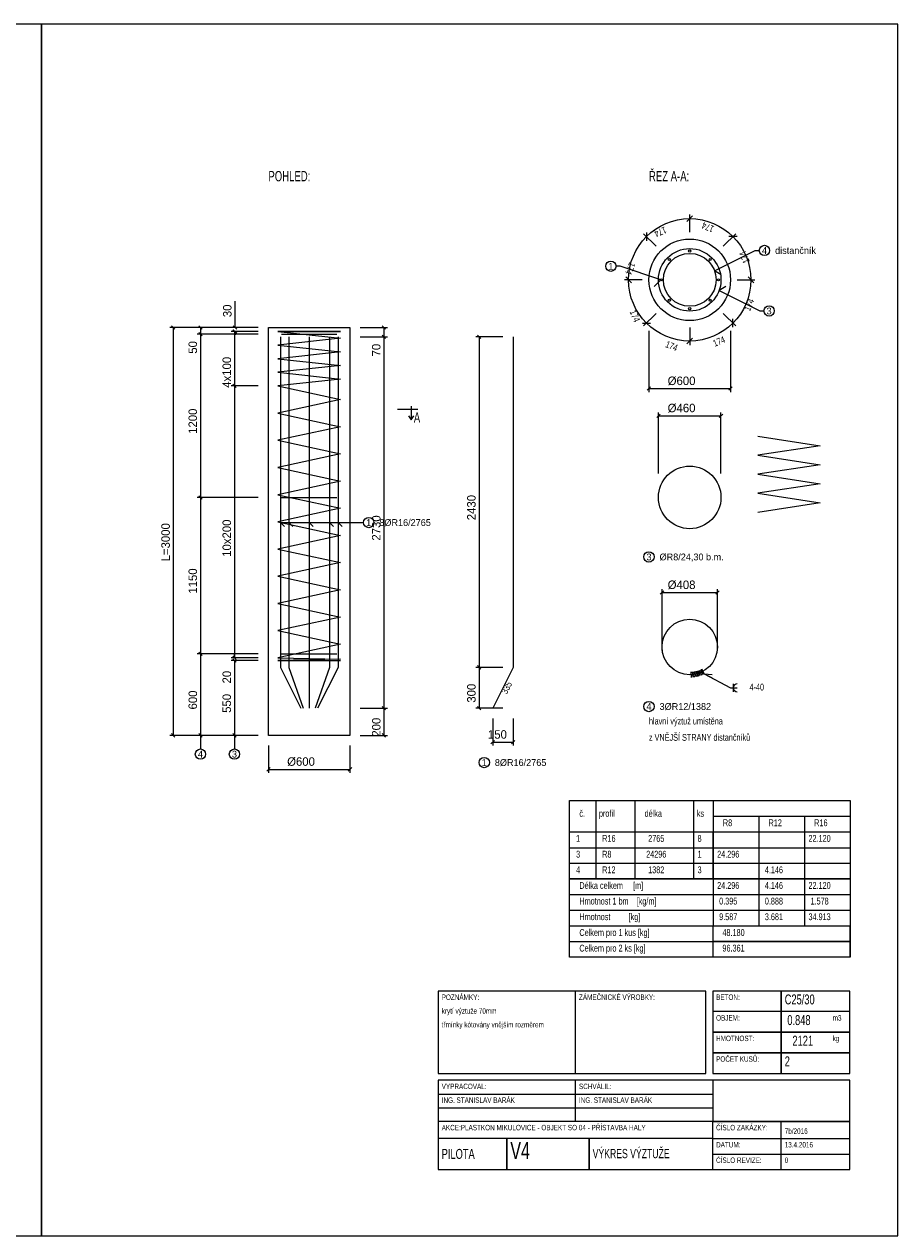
# Model space of a CAD drawing. Extents: x -366 to 24834, y -8364 to 546.
# Tile 4 of 4: x 18406 to 24834, y -8364 to 546. Entities that reach past the tile are written whole.
import ezdxf
from ezdxf.enums import TextEntityAlignment as Align

# ---------------------------------------------------------------- set-up
doc = ezdxf.new("R2010")
doc.units = 0
doc.header["$MEASUREMENT"] = 0
for name, color, linetype in [('ARMATURA', 7, 'Continuous'), ('KOTY', 7, 'Continuous'), ('POPIS', 7, 'Continuous'), ('RAZITKO', 7, 'Continuous'), ('TRMINKY', 7, 'Continuous'), ('TVAR', 7, 'Continuous')]:
    doc.layers.add(name, color=color, linetype=linetype)
doc.dimstyles.get("Standard").update_dxf_attribs({"dimscale": 25, "dimtxt": 2.5, "dimasz": 1, "dimexe": 1, "dimexo": 3, "dimgap": 1, "dimtad": 1, "dimdec": 0, "dimzin": 0, "dimdsep": 46, "dimtxsty": 'Standard', "dimblk": 'OBLIQUE', "dimcen": 1, "dimclrd": 256, "dimclre": 256, "dimclrt": 256, "dimadec": 0, "dimazin": 0, "dimtfac": 1, "dimtdec": 0, "dimtofl": 0, "dimtmove": 0, "dimatfit": 3, "dimldrblk": 'OBLIQUE', "dimfxl": 0, "dimtolj": 1, "dimtzin": 0, "dimlwd": -1, "dimlwe": -1, "dimarcsym": 0})

# ---------------------------------------------------------------- blocks, each defined once
blk = doc.blocks.new('_Oblique')
at = {"color": 0, "linetype": 'ByBlock', "lineweight": -2}
blk.add_line((-0.5, -0.5), (0.5, 0.5), dxfattribs=at)
blk = doc.blocks.new('*D138')
at = {"layer": 'Defpoints', "color": 0, "linetype": 'Continuous'}
for p in [(23507, -3634), (23099, -4134), (23507, -4134)]:
    blk.add_point(p, dxfattribs=at)
at = {"layer": 'KOTY', "linetype": 'Continuous'}
for p, q in [((23099, -4059), (23099, -3609)), ((23099, -3634), (23507, -3634)), ((23507, -4059), (23507, -3609))]:
    blk.add_line(p, q, dxfattribs=at)
at = {"layer": 'KOTY', "linetype": 'Continuous', "xscale": 25, "yscale": 25, "zscale": 25, "rotation": 180}
blk.add_blockref('_Oblique', (23099, -3634), dxfattribs=at)
at = {"layer": 'KOTY', "linetype": 'Continuous', "xscale": 25, "yscale": 25, "zscale": 25}
blk.add_blockref('_Oblique', (23507, -3634), dxfattribs=at)
at = {"layer": 'KOTY', "linetype": 'Continuous', "insert": (23243, -3577.75), "char_height": 62.5, "attachment_point": 5}
blk.add_mtext('\\A1;{%%C408}', dxfattribs=at)
blk = doc.blocks.new('*D139')
at = {"layer": 'Defpoints', "color": 0, "linetype": 'Continuous'}
for p in [(20203, -1684), (19703, -1734), (20203, -1734)]:
    blk.add_point(p, dxfattribs=at)
at = {"layer": 'KOTY', "linetype": 'Continuous'}
for p, q in [((20128, -1684), (19678, -1684)), ((19703, -1684), (19703, -1734)), ((20128, -1734), (19678, -1734)), ((19703, -1734), (19703, -1902.75))]:
    blk.add_line(p, q, dxfattribs=at)
at = {"layer": 'KOTY', "linetype": 'Continuous', "xscale": 25, "yscale": 25, "zscale": 25}
for p, rotation in [((19703, -1684), 90), ((19703, -1734), 270)]:
    blk.add_blockref('_Oblique', p, dxfattribs=dict(at, rotation=rotation))
at = {"layer": 'KOTY', "linetype": 'Continuous', "insert": (19646.75, -1830.875), "char_height": 62.5, "attachment_point": 5, "rotation": 90}
blk.add_mtext('\\A1;{50}', dxfattribs=at)
blk = doc.blocks.new('*D140')
at = {"layer": 'Defpoints', "color": 0, "linetype": 'Continuous'}
for p in [(20203, -1734), (19703, -2934), (20203, -2934)]:
    blk.add_point(p, dxfattribs=at)
at = {"layer": 'KOTY', "linetype": 'Continuous'}
for p, q in [((20128, -1734), (19678, -1734)), ((19703, -1734), (19703, -2934)), ((20128, -2934), (19678, -2934))]:
    blk.add_line(p, q, dxfattribs=at)
at = {"layer": 'KOTY', "linetype": 'Continuous', "xscale": 25, "yscale": 25, "zscale": 25}
for p, rotation in [((19703, -1734), 90), ((19703, -2934), 270)]:
    blk.add_blockref('_Oblique', p, dxfattribs=dict(at, rotation=rotation))
at = {"layer": 'KOTY', "linetype": 'Continuous', "insert": (19646.75, -2374), "char_height": 62.5, "attachment_point": 5, "rotation": 90}
blk.add_mtext('\\A1;{1200}', dxfattribs=at)
blk = doc.blocks.new('*D141')
at = {"layer": 'Defpoints', "color": 0, "linetype": 'Continuous'}
for p in [(20203, -2934), (19703, -4084), (20203, -4084)]:
    blk.add_point(p, dxfattribs=at)
at = {"layer": 'KOTY', "linetype": 'Continuous'}
for p, q in [((20128, -2934), (19678, -2934)), ((19703, -2934), (19703, -4084)), ((20128, -4084), (19678, -4084))]:
    blk.add_line(p, q, dxfattribs=at)
at = {"layer": 'KOTY', "linetype": 'Continuous', "xscale": 25, "yscale": 25, "zscale": 25}
for p, rotation in [((19703, -2934), 90), ((19703, -4084), 270)]:
    blk.add_blockref('_Oblique', p, dxfattribs=dict(at, rotation=rotation))
at = {"layer": 'KOTY', "linetype": 'Continuous', "insert": (19646.75, -3549), "char_height": 62.5, "attachment_point": 5, "rotation": 90}
blk.add_mtext('\\A1;{1150}', dxfattribs=at)
blk = doc.blocks.new('*D142')
at = {"layer": 'Defpoints', "color": 0, "linetype": 'Continuous'}
for p in [(20203, -4084), (19703, -4684), (20203, -4684)]:
    blk.add_point(p, dxfattribs=at)
at = {"layer": 'KOTY', "linetype": 'Continuous'}
for p, q in [((20128, -4084), (19678, -4084)), ((19703, -4084), (19703, -4684)), ((20128, -4684), (19678, -4684))]:
    blk.add_line(p, q, dxfattribs=at)
at = {"layer": 'KOTY', "linetype": 'Continuous', "xscale": 25, "yscale": 25, "zscale": 25}
for p, rotation in [((19703, -4084), 90), ((19703, -4684), 270)]:
    blk.add_blockref('_Oblique', p, dxfattribs=dict(at, rotation=rotation))
at = {"layer": 'KOTY', "linetype": 'Continuous', "insert": (19646.75, -4424), "char_height": 62.5, "attachment_point": 5, "rotation": 90}
blk.add_mtext('\\A1;{600}', dxfattribs=at)
blk = doc.blocks.new('*D143')
at = {"layer": 'Defpoints', "color": 0, "linetype": 'Continuous'}
for p in [(23533, -2334), (23073, -2834), (23533, -2834)]:
    blk.add_point(p, dxfattribs=at)
at = {"layer": 'KOTY', "linetype": 'Continuous'}
for p, q in [((23073, -2759), (23073, -2309)), ((23533, -2759), (23533, -2309)), ((23073, -2334), (23533, -2334))]:
    blk.add_line(p, q, dxfattribs=at)
at = {"layer": 'KOTY', "linetype": 'Continuous', "xscale": 25, "yscale": 25, "zscale": 25, "rotation": 180}
blk.add_blockref('_Oblique', (23073, -2334), dxfattribs=at)
at = {"layer": 'KOTY', "linetype": 'Continuous', "xscale": 25, "yscale": 25, "zscale": 25}
blk.add_blockref('_Oblique', (23533, -2334), dxfattribs=at)
at = {"layer": 'KOTY', "linetype": 'Continuous', "insert": (23243, -2277.75), "char_height": 62.5, "attachment_point": 5}
blk.add_mtext('\\A1;{%%C460}', dxfattribs=at)
blk = doc.blocks.new('*D144')
at = {"layer": 'Defpoints', "color": 0, "linetype": 'Continuous'}
for p in [(23003, -1634), (23603, -1634), (23603, -2134)]:
    blk.add_point(p, dxfattribs=at)
at = {"layer": 'KOTY', "linetype": 'Continuous'}
for p, q in [((23003, -1709), (23003, -2159)), ((23603, -1709), (23603, -2159)), ((23003, -2134), (23603, -2134))]:
    blk.add_line(p, q, dxfattribs=at)
at = {"layer": 'KOTY', "linetype": 'Continuous', "xscale": 25, "yscale": 25, "zscale": 25, "rotation": 180}
blk.add_blockref('_Oblique', (23003, -2134), dxfattribs=at)
at = {"layer": 'KOTY', "linetype": 'Continuous', "xscale": 25, "yscale": 25, "zscale": 25}
blk.add_blockref('_Oblique', (23603, -2134), dxfattribs=at)
at = {"layer": 'KOTY', "linetype": 'Continuous', "insert": (23243, -2077.75), "char_height": 62.5, "attachment_point": 5}
blk.add_mtext('\\A1;{%%C600}', dxfattribs=at)
blk = doc.blocks.new('*D145')
at = {"layer": 'Defpoints', "color": 0, "linetype": 'Continuous'}
for p in [(21853, -4484), (22003, -4484), (22003, -4734)]:
    blk.add_point(p, dxfattribs=at)
at = {"layer": 'KOTY', "linetype": 'Continuous'}
for p, q in [((21853, -4559), (21853, -4759)), ((22003, -4559), (22003, -4759)), ((21853, -4734), (22003, -4734))]:
    blk.add_line(p, q, dxfattribs=at)
at = {"layer": 'KOTY', "linetype": 'Continuous', "xscale": 25, "yscale": 25, "zscale": 25, "rotation": 180}
blk.add_blockref('_Oblique', (21853, -4734), dxfattribs=at)
at = {"layer": 'KOTY', "linetype": 'Continuous', "xscale": 25, "yscale": 25, "zscale": 25}
blk.add_blockref('_Oblique', (22003, -4734), dxfattribs=at)
at = {"layer": 'KOTY', "linetype": 'Continuous', "insert": (21888, -4677.75), "char_height": 62.5, "attachment_point": 5}
blk.add_mtext('\\A1;{150}', dxfattribs=at)
blk = doc.blocks.new('*D146')
at = {"layer": 'Defpoints', "color": 0, "linetype": 'Continuous'}
for p in [(22003, -1754), (21753, -4184), (22003, -4184)]:
    blk.add_point(p, dxfattribs=at)
at = {"layer": 'KOTY', "linetype": 'Continuous'}
for p, q in [((21928, -1754), (21728, -1754)), ((21753, -1754), (21753, -4184)), ((21928, -4184), (21728, -4184))]:
    blk.add_line(p, q, dxfattribs=at)
at = {"layer": 'KOTY', "linetype": 'Continuous', "xscale": 25, "yscale": 25, "zscale": 25}
for p, rotation in [((21753, -1754), 90), ((21753, -4184), 270)]:
    blk.add_blockref('_Oblique', p, dxfattribs=dict(at, rotation=rotation))
at = {"layer": 'KOTY', "linetype": 'Continuous', "insert": (21696.75, -3009), "char_height": 62.5, "attachment_point": 5, "rotation": 90}
blk.add_mtext('\\A1;{2430}', dxfattribs=at)
blk = doc.blocks.new('*D147')
at = {"layer": 'Defpoints', "color": 0, "linetype": 'Continuous'}
for p in [(22003, -4184), (21753, -4484), (22003, -4484)]:
    blk.add_point(p, dxfattribs=at)
at = {"layer": 'KOTY', "linetype": 'Continuous'}
for p, q in [((21928, -4184), (21728, -4184)), ((21753, -4184), (21753, -4484)), ((21928, -4484), (21728, -4484))]:
    blk.add_line(p, q, dxfattribs=at)
at = {"layer": 'KOTY', "linetype": 'Continuous', "xscale": 25, "yscale": 25, "zscale": 25}
for p, rotation in [((21753, -4184), 90), ((21753, -4484), 270)]:
    blk.add_blockref('_Oblique', p, dxfattribs=dict(at, rotation=rotation))
at = {"layer": 'KOTY', "linetype": 'Continuous', "insert": (21696.75, -4374), "char_height": 62.5, "attachment_point": 5, "rotation": 90}
blk.add_mtext('\\A1;{300}', dxfattribs=at)
blk = doc.blocks.new('*D148')
at = {"layer": 'Defpoints', "color": 0, "linetype": 'Continuous'}
for p in [(20203, -1684), (19957.1, -1714), (20203, -1714)]:
    blk.add_point(p, dxfattribs=at)
at = {"layer": 'KOTY', "linetype": 'Continuous'}
for p, q in [((19957.1, -1684), (19957.1, -1490.2)), ((20128, -1684), (19932.1, -1684)), ((20128, -1714), (19932.1, -1714)), ((19957.1, -1714), (19957.1, -1739))]:
    blk.add_line(p, q, dxfattribs=at)
at = {"layer": 'KOTY', "linetype": 'Continuous', "xscale": 25, "yscale": 25, "zscale": 25}
for p, rotation in [((19957.1, -1684), 270), ((19957.1, -1714), 90)]:
    blk.add_blockref('_Oblique', p, dxfattribs=dict(at, rotation=rotation))
at = {"layer": 'KOTY', "linetype": 'Continuous', "insert": (19900.8, -1562.1), "char_height": 62.5, "attachment_point": 5, "rotation": 90}
blk.add_mtext('\\A1;{30}', dxfattribs=at)
blk = doc.blocks.new('*D149')
at = {"layer": 'Defpoints', "color": 0, "linetype": 'Continuous'}
for p in [(20203, -1714), (19953, -2114), (20203, -2114)]:
    blk.add_point(p, dxfattribs=at)
at = {"layer": 'KOTY', "linetype": 'Continuous'}
for p, q in [((20128, -1714), (19928, -1714)), ((19953, -1714), (19953, -2114)), ((20128, -2114), (19928, -2114))]:
    blk.add_line(p, q, dxfattribs=at)
at = {"layer": 'KOTY', "linetype": 'Continuous', "xscale": 25, "yscale": 25, "zscale": 25}
for p, rotation in [((19953, -1714), 90), ((19953, -2114), 270)]:
    blk.add_blockref('_Oblique', p, dxfattribs=dict(at, rotation=rotation))
at = {"layer": 'KOTY', "linetype": 'Continuous', "insert": (19896.75, -2014), "char_height": 62.5, "attachment_point": 5, "rotation": 90}
blk.add_mtext('\\A1;{4x100}', dxfattribs=at)
blk = doc.blocks.new('*D150')
at = {"layer": 'Defpoints', "color": 0, "linetype": 'Continuous'}
for p in [(20203, -2114), (19953, -4114), (20203, -4114)]:
    blk.add_point(p, dxfattribs=at)
at = {"layer": 'KOTY', "linetype": 'Continuous'}
for p, q in [((20128, -2114), (19928, -2114)), ((19953, -2114), (19953, -4114)), ((20128, -4114), (19928, -4114))]:
    blk.add_line(p, q, dxfattribs=at)
at = {"layer": 'KOTY', "linetype": 'Continuous', "xscale": 25, "yscale": 25, "zscale": 25}
for p, rotation in [((19953, -2114), 90), ((19953, -4114), 270)]:
    blk.add_blockref('_Oblique', p, dxfattribs=dict(at, rotation=rotation))
at = {"layer": 'KOTY', "linetype": 'Continuous', "insert": (19896.75, -3234), "char_height": 62.5, "attachment_point": 5, "rotation": 90}
blk.add_mtext('\\A1;{10x200}', dxfattribs=at)
blk = doc.blocks.new('*D151')
at = {"layer": 'Defpoints', "color": 0, "linetype": 'Continuous'}
for p in [(19953, -4134), (20203, -4114), (20203, -4134)]:
    blk.add_point(p, dxfattribs=at)
at = {"layer": 'KOTY', "linetype": 'Continuous'}
for p, q in [((19953, -4114), (19953, -4089)), ((20128, -4114), (19928, -4114)), ((20128, -4134), (19928, -4134)), ((19953, -4134), (19953, -4327.75))]:
    blk.add_line(p, q, dxfattribs=at)
at = {"layer": 'KOTY', "linetype": 'Continuous', "xscale": 25, "yscale": 25, "zscale": 25}
for p, rotation in [((19953, -4114), 270), ((19953, -4134), 90)]:
    blk.add_blockref('_Oblique', p, dxfattribs=dict(at, rotation=rotation))
at = {"layer": 'KOTY', "linetype": 'Continuous', "insert": (19896.75, -4255.875), "char_height": 62.5, "attachment_point": 5, "rotation": 90}
blk.add_mtext('\\A1;{20}', dxfattribs=at)
blk = doc.blocks.new('*D152')
at = {"layer": 'Defpoints', "color": 0, "linetype": 'Continuous'}
for p in [(20203, -4134), (19953, -4684), (20203, -4684)]:
    blk.add_point(p, dxfattribs=at)
at = {"layer": 'KOTY', "linetype": 'Continuous'}
for p, q in [((20128, -4134), (19928, -4134)), ((19953, -4134), (19953, -4684)), ((20128, -4684), (19928, -4684))]:
    blk.add_line(p, q, dxfattribs=at)
at = {"layer": 'KOTY', "linetype": 'Continuous', "xscale": 25, "yscale": 25, "zscale": 25}
for p, rotation in [((19953, -4134), 90), ((19953, -4684), 270)]:
    blk.add_blockref('_Oblique', p, dxfattribs=dict(at, rotation=rotation))
at = {"layer": 'KOTY', "linetype": 'Continuous', "insert": (19896.75, -4449), "char_height": 62.5, "attachment_point": 5, "rotation": 90}
blk.add_mtext('\\A1;{550}', dxfattribs=at)
blk = doc.blocks.new('*D153')
at = {"layer": 'Defpoints', "color": 0, "linetype": 'Continuous'}
for p in [(20203, -1684), (19503, -4684), (20203, -4684)]:
    blk.add_point(p, dxfattribs=at)
at = {"layer": 'KOTY', "linetype": 'Continuous'}
for p, q in [((20128, -1684), (19478, -1684)), ((19503, -1684), (19503, -4684)), ((20128, -4684), (19478, -4684))]:
    blk.add_line(p, q, dxfattribs=at)
at = {"layer": 'KOTY', "linetype": 'Continuous', "xscale": 25, "yscale": 25, "zscale": 25}
for p, rotation in [((19503, -1684), 90), ((19503, -4684), 270)]:
    blk.add_blockref('_Oblique', p, dxfattribs=dict(at, rotation=rotation))
at = {"layer": 'KOTY', "linetype": 'Continuous', "insert": (19446.75, -3264), "char_height": 62.5, "attachment_point": 5, "rotation": 90}
blk.add_mtext('\\A1;{L=3000}', dxfattribs=at)
blk = doc.blocks.new('*D154')
at = {"layer": 'Defpoints', "color": 0, "linetype": 'Continuous'}
for p in [(20203, -4684), (20803, -4684), (20803, -4934)]:
    blk.add_point(p, dxfattribs=at)
at = {"layer": 'KOTY', "linetype": 'Continuous'}
for p, q in [((20203, -4759), (20203, -4959)), ((20803, -4759), (20803, -4959)), ((20203, -4934), (20803, -4934))]:
    blk.add_line(p, q, dxfattribs=at)
at = {"layer": 'KOTY', "linetype": 'Continuous', "xscale": 25, "yscale": 25, "zscale": 25, "rotation": 180}
blk.add_blockref('_Oblique', (20203, -4934), dxfattribs=at)
at = {"layer": 'KOTY', "linetype": 'Continuous', "xscale": 25, "yscale": 25, "zscale": 25}
blk.add_blockref('_Oblique', (20803, -4934), dxfattribs=at)
at = {"layer": 'KOTY', "linetype": 'Continuous', "insert": (20443, -4877.75), "char_height": 62.5, "attachment_point": 5}
blk.add_mtext('\\A1;{%%c600}', dxfattribs=at)
blk = doc.blocks.new('*D155')
at = {"layer": 'Defpoints', "color": 0, "linetype": 'Continuous'}
for p in [(20803, -1684), (20803, -1754), (21053, -1754)]:
    blk.add_point(p, dxfattribs=at)
at = {"layer": 'KOTY', "linetype": 'Continuous'}
for p, q in [((20878, -1684), (21078, -1684)), ((21053, -1684), (21053, -1754)), ((20878, -1754), (21078, -1754)), ((21053, -1754), (21053, -1922.75))]:
    blk.add_line(p, q, dxfattribs=at)
at = {"layer": 'KOTY', "linetype": 'Continuous', "xscale": 25, "yscale": 25, "zscale": 25}
for p, rotation in [((21053, -1684), 90), ((21053, -1754), 270)]:
    blk.add_blockref('_Oblique', p, dxfattribs=dict(at, rotation=rotation))
at = {"layer": 'KOTY', "linetype": 'Continuous', "insert": (20996.75, -1850.875), "char_height": 62.5, "attachment_point": 5, "rotation": 90}
blk.add_mtext('\\A1;{70}', dxfattribs=at)
blk = doc.blocks.new('*D156')
at = {"layer": 'Defpoints', "color": 0, "linetype": 'Continuous'}
for p in [(20803, -1754), (20803, -4484), (21053, -4484)]:
    blk.add_point(p, dxfattribs=at)
at = {"layer": 'KOTY', "linetype": 'Continuous'}
for p, q in [((20878, -1754), (21078, -1754)), ((21053, -1754), (21053, -4484)), ((20878, -4484), (21078, -4484))]:
    blk.add_line(p, q, dxfattribs=at)
at = {"layer": 'KOTY', "linetype": 'Continuous', "xscale": 25, "yscale": 25, "zscale": 25}
for p, rotation in [((21053, -1754), 90), ((21053, -4484), 270)]:
    blk.add_blockref('_Oblique', p, dxfattribs=dict(at, rotation=rotation))
at = {"layer": 'KOTY', "linetype": 'Continuous', "insert": (20996.75, -3159), "char_height": 62.5, "attachment_point": 5, "rotation": 90}
blk.add_mtext('\\A1;{2730}', dxfattribs=at)
blk = doc.blocks.new('*D157')
at = {"layer": 'Defpoints', "color": 0, "linetype": 'Continuous'}
for p in [(20803, -4484), (20803, -4684), (21053, -4684)]:
    blk.add_point(p, dxfattribs=at)
at = {"layer": 'KOTY', "linetype": 'Continuous'}
for p, q in [((20878, -4484), (21078, -4484)), ((21053, -4484), (21053, -4684)), ((20878, -4684), (21078, -4684))]:
    blk.add_line(p, q, dxfattribs=at)
at = {"layer": 'KOTY', "linetype": 'Continuous', "xscale": 25, "yscale": 25, "zscale": 25}
for p, rotation in [((21053, -4484), 90), ((21053, -4684), 270)]:
    blk.add_blockref('_Oblique', p, dxfattribs=dict(at, rotation=rotation))
at = {"layer": 'KOTY', "linetype": 'Continuous', "insert": (20996.75, -4624), "char_height": 62.5, "attachment_point": 5, "rotation": 90}
blk.add_mtext('\\A1;{200}', dxfattribs=at)

msp = doc.modelspace()

# ---------------------------------------------------------------- linework, layer by layer
for points in [[(12233.8, -8364.2), (18533.8, -8364.2), (18533.8, 545.8), (12233.8, 545.8), (12233.8, -8364.2)], [(18533.8, -8364.2), (24833.8, -8364.2), (24833.8, 545.8), (18533.8, 545.8), (18533.8, -8364.2)]]:
    msp.add_lwpolyline(points)
at = {"layer": 'ARMATURA', "color": 4, "linetype": 'Continuous'}
for p, q in [((22791, -1234), (22761, -1234)), ((23091, -1334), (22791, -1234)), ((23041, -1384), (23091, -1334))]:
    msp.add_line(p, q, dxfattribs=at)
at = {"layer": 'ARMATURA', "color": 1, "linetype": 'Continuous'}
for p, q in [((20291, -1754), (20291, -4184)), ((20291, -1754), (20291, -1754)), ((20353, -1754), (20353, -4184)), ((20353, -1754), (20353, -1754)), ((20353, -1754), (20353, -4184)), ((20353, -1754), (20353, -1754)), ((20503, -1754), (20503, -4184)), ((20503, -1754), (20503, -1754)), ((20503, -1754), (20503, -4184)), ((20503, -1754), (20503, -1754)), ((20653, -1754), (20653, -4184)), ((20653, -1754), (20653, -1754)), ((20653, -1754), (20653, -4184)), ((20653, -1754), (20653, -1754)), ((20715, -1754), (20715, -4184)), ((20715, -1754), (20715, -1754)), ((22003, -1754), (22003, -4184)), ((22003, -1754), (22003, -1754)), ((20291, -4184), (20441, -4484)), ((20353, -4184), (20459, -4484)), ((20353, -4184), (20459, -4484)), ((20503, -4184), (20503, -4484)), ((20503, -4184), (20503, -4484)), ((20653, -4184), (20547, -4484)), ((20653, -4184), (20547, -4484)), ((20715, -4184), (20565, -4484)), ((22003, -4184), (21853, -4484))]:
    msp.add_line(p, q, dxfattribs=at)
for centre, radius in [((23303, -1334), 230), ((23303, -1122), 8), ((23153, -1184), 8), ((23453, -1184), 8), ((23091, -1334), 8), ((23515, -1334), 8), ((23153, -1484), 8), ((23453, -1484), 8), ((23303, -1546), 8)]:
    msp.add_circle(centre, radius, dxfattribs=at)
at = {"layer": 'ARMATURA', "color": 4, "linetype": 'Continuous'}
msp.add_circle((22723, -1234), 38, dxfattribs=at)
at = {"layer": 'KOTY', "color": 4, "linetype": 'Continuous'}
for p, q in [((23324, -863), (23282, -905)), ((23303, -984), (23303, -854)), ((23056, -1087), (22964, -995)), ((22985, -986), (22985, -1046)), ((23550, -1087), (23642, -995)), ((23651, -1016), (23591, -1016)), ((22953, -1334), (22823, -1334)), ((22832, -1313), (22874, -1355)), ((23653, -1334), (23783, -1334)), ((23774, -1355), (23732, -1313)), ((23056, -1581), (22964, -1673)), ((23550, -1581), (23642, -1673)), ((22955, -1652), (23015, -1652)), ((23303, -1684), (23303, -1814)), ((23621, -1682), (23621, -1622)), ((23282, -1805), (23324, -1763)), ((19703, -4684), (19703, -4784)), ((19953, -4684), (19953, -4784))]:
    msp.add_line(p, q, dxfattribs=at)
for centre, radius in [((23303, -1334), 450), ((19703, -4822), 38), ((19953, -4822), 38), ((21791, -4884), 38)]:
    msp.add_circle(centre, radius, dxfattribs=at)
at = {"layer": 'POPIS', "color": 4, "linetype": 'Continuous'}
for p, q in [((23485, -1268), (23785, -1118)), ((23785, -1118), (23815, -1118)), ((23535, -1298), (23485, -1268)), ((23569, -1383), (23519, -1413)), ((23519, -1413), (23819, -1563)), ((23819, -1563), (23849, -1563)), ((20291, -3119), (20903, -3119)), ((20291, -3119), (20321, -3149)), ((20353, -3119), (20903, -3119)), ((20353, -3119), (20383, -3149)), ((20353, -3119), (20903, -3119)), ((20353, -3119), (20383, -3149)), ((20503, -3119), (20903, -3119)), ((20503, -3119), (20533, -3149)), ((20503, -3119), (20903, -3119)), ((20503, -3119), (20533, -3149)), ((20653, -3119), (20903, -3119)), ((20653, -3119), (20683, -3149)), ((20653, -3119), (20903, -3119)), ((20653, -3119), (20683, -3149)), ((20715, -3119), (20903, -3119)), ((20715, -3119), (20745, -3149)), ((23312, -4218), (23314, -4258)), ((23321, -4217), (23325, -4257)), ((23330, -4216), (23336, -4256)), ((23339, -4214), (23347, -4254)), ((23348, -4213), (23357, -4251)), ((23356, -4210), (23368, -4248)), ((23365, -4207), (23378, -4245)), ((23373, -4204), (23389, -4241)), ((23382, -4200), (23399, -4237)), ((23390, -4196), (23408, -4232)), ((23408, -4232), (23603, -4334)), ((23408, -4232), (23468, -4262)), ((23408, -4232), (23468, -4237)), ((23603, -4334), (23653, -4334)), ((23623, -4304), (23623, -4364))]:
    msp.add_line(p, q, dxfattribs=at)
at = {"layer": 'POPIS', "color": 1, "linetype": 'Continuous'}
for p, q in [((21153, -2284), (21303, -2284)), ((21253, -2264), (21253, -2364)), ((21233, -2334), (21253, -2364)), ((21253, -2364), (21273, -2334))]:
    msp.add_line(p, q, dxfattribs=at)
at = {"layer": 'POPIS', "color": 4, "linetype": 'Continuous'}
for centre in [(23853, -1118), (23887, -1563), (20941, -3119), (23003, -3372), (23003, -4472)]:
    msp.add_circle(centre, 38, dxfattribs=at)
msp.add_arc((23653, -4334), 30, 90, 270, dxfattribs=at)
at = {"layer": 'RAZITKO', "color": 4, "linetype": 'Continuous'}
for p, q in [((22611, -5164), (22611, -5740)), ((22899, -5164), (22899, -5740)), ((23331, -5164), (23331, -5740)), ((23475, -5279), (23475, -6086)), ((23811, -5279), (23811, -6086)), ((24147, -5279), (24147, -6086)), ((24483, -5279), (24483, -6086)), ((22419, -5394), (24483, -5394)), ((22419, -5510), (24483, -5510)), ((22419, -5625), (24483, -5625)), ((22419, -5740), (24483, -5740)), ((22419, -5855), (24483, -5855)), ((22419, -5970), (24483, -5970)), ((22419, -6086), (24483, -6086)), ((22419, -6201), (24483, -6201))]:
    msp.add_line(p, q, dxfattribs=at)
at = {"layer": 'RAZITKO', "color": 2, "linetype": 'Continuous'}
for p, q in [((23475, -5164), (23475, -5394)), ((23475, -5279), (24483, -5279)), ((24147, -5279), (24147, -5394)), ((22462.9, -7523.6), (22462.9, -7220.6)), ((21452.9, -7321.6), (23471.9, -7321.6)), ((21452.9, -7422.6), (23471.9, -7422.6)), ((23976.9, -7876.6), (23976.9, -7523.6)), ((23471.9, -7649.6), (24481.9, -7649.6)), ((23471.9, -7763.6), (24481.9, -7763.6))]:
    msp.add_line(p, q, dxfattribs=at)
for points in [[(22419, -5164), (24483, -5164), (24483, -6316), (22419, -6316), (22419, -5164)], [(23475, -5394), (24483, -5394), (24483, -5740), (23475, -5740), (23475, -5394)]]:
    msp.add_lwpolyline(points, dxfattribs=at)
at = {"layer": 'RAZITKO', "color": 1, "linetype": 'Continuous'}
for points in [[(22419, -5394), (23475, -5394), (23475, -5740), (22419, -5740), (22419, -5394)], [(23475, -6086), (24483, -6086), (24483, -6316), (23475, -6316), (23475, -6086)], [(24483, -6086), (24483, -6086), (24483, -6316), (24483, -6316), (24483, -6086)], [(23475, -6201), (24483, -6201), (24483, -6201), (23475, -6201), (23475, -6201)], [(24483, -6201), (24483, -6201), (24483, -6201), (24483, -6201), (24483, -6201)], [(21452.9, -7170.6), (22462.9, -7170.6), (22462.9, -6564.6), (21452.9, -6564.6), (21452.9, -7170.6)], [(21452.9, -7170.6), (23421.9, -7170.6), (23421.9, -6564.6), (21452.9, -6564.6), (21452.9, -7170.6)], [(23471.9, -7170.6), (24481.9, -7170.6), (24481.9, -6564.6), (23471.9, -6564.6), (23471.9, -7170.6)], [(23471.9, -7170.6), (23976.9, -7170.6), (23976.9, -6564.6), (23471.9, -6564.6), (23471.9, -7170.6)], [(23976.9, -7170.6), (24481.9, -7170.6), (24481.9, -6564.6), (23976.9, -6564.6), (23976.9, -7170.6)], [(23471.9, -6867.6), (24481.9, -6867.6), (24481.9, -6715.6), (23471.9, -6715.6), (23471.9, -6867.6)], [(23471.9, -7018.6), (24481.9, -7018.6), (24481.9, -6867.6), (23471.9, -6867.6), (23471.9, -7018.6)], [(23471.9, -7170.6), (24481.9, -7170.6), (24481.9, -7018.6), (23471.9, -7018.6), (23471.9, -7170.6)], [(21452.9, -7876.6), (24481.9, -7876.6), (24481.9, -7220.6), (21452.9, -7220.6), (21452.9, -7876.6)], [(23471.9, -7523.6), (24481.9, -7523.6), (24481.9, -7220.6), (23471.9, -7220.6), (23471.9, -7523.6)], [(21452.9, -7876.6), (24481.9, -7876.6), (24481.9, -7523.6), (21452.9, -7523.6), (21452.9, -7876.6)], [(21452.9, -7876.6), (23471.9, -7876.6), (23471.9, -7523.6), (21452.9, -7523.6), (21452.9, -7876.6)], [(21452.9, -7876.6), (21957.9, -7876.6), (21957.9, -7649.6), (21452.9, -7649.6), (21452.9, -7876.6)], [(21957.9, -7876.6), (22562.9, -7876.6), (22562.9, -7649.6), (21957.9, -7649.6), (21957.9, -7876.6)], [(22562.9, -7876.6), (23471.9, -7876.6), (23471.9, -7649.6), (22562.9, -7649.6), (22562.9, -7876.6)]]:
    msp.add_lwpolyline(points, dxfattribs=at)
at = {"layer": 'TRMINKY', "color": 1, "linetype": 'Continuous'}
for p, q in [((20273, -1714), (20733, -1764)), ((20733, -1714), (20273, -1714)), ((20273, -1714), (20733, -1714)), ((20733, -1764), (20273, -1814)), ((20299, -1734), (20707, -1734)), ((20273, -1814), (20733, -1864)), ((20733, -1864), (20273, -1914)), ((20273, -1914), (20733, -1964)), ((20733, -1964), (20273, -2014)), ((20273, -2014), (20733, -2064)), ((20733, -2064), (20273, -2114)), ((20273, -2114), (20733, -2214)), ((20733, -2214), (20273, -2314)), ((20273, -2314), (20733, -2414)), ((20733, -2414), (20273, -2514)), ((23803, -2484), (24263, -2554)), ((20273, -2514), (20733, -2614)), ((24263, -2554), (23803, -2624)), ((20733, -2614), (20273, -2714)), ((23803, -2624), (24263, -2694)), ((20273, -2714), (20733, -2814)), ((24263, -2694), (23803, -2764)), ((20733, -2814), (20273, -2914)), ((23803, -2764), (24263, -2834)), ((24263, -2834), (23803, -2904)), ((20273, -2914), (20733, -3014)), ((20299, -2934), (20707, -2934)), ((23803, -2904), (24263, -2974)), ((20733, -3014), (20273, -3114)), ((24263, -2974), (23803, -3044)), ((20273, -3114), (20733, -3214)), ((20733, -3214), (20273, -3314)), ((20273, -3314), (20733, -3414)), ((20733, -3414), (20273, -3514)), ((20273, -3514), (20733, -3614)), ((20733, -3614), (20273, -3714)), ((20273, -3714), (20733, -3814)), ((20733, -3814), (20273, -3914)), ((20273, -3914), (20733, -4014)), ((20733, -4014), (20273, -4114)), ((20299, -4084), (20707, -4084)), ((20273, -4114), (20733, -4124)), ((20733, -4124), (20273, -4134)), ((20273, -4134), (20733, -4134))]:
    msp.add_line(p, q, dxfattribs=at)
for centre, radius in [((23303, -1334), 194), ((23303, -2934), 230), ((23303, -4034), 204)]:
    msp.add_circle(centre, radius, dxfattribs=at)
at = {"layer": 'TVAR', "color": 4, "linetype": 'Continuous'}
msp.add_lwpolyline([(20203, -1684), (20803, -1684), (20803, -4684), (20203, -4684), (20203, -1684)], dxfattribs=at)
msp.add_circle((23303, -1334), 300, dxfattribs=at)

# ---------------------------------------------------------------- texts
at = {"layer": 'ARMATURA', "color": 4}
msp.add_text('1', height=50, dxfattribs=at).set_placement((22723, -1234), align=Align.MIDDLE_CENTER)
at = {"layer": 'KOTY', "color": 7, "width": 0.7}
for s, rotation, p in [('174', 202.5, (23119, -941)), ('174', 157.5, (23487, -941)), ('174', 112.5, (23746, -1200)), ('174', 247.5, (22860, -1200)), ('174', 67.5, (23746, -1568)), ('174', 292.5, (22860, -1568)), ('174', 22.5, (23487, -1827)), ('174', 337.5, (23119, -1827)), ('335', 63.43, (21958, -4384))]:
    msp.add_text(s, height=50, rotation=rotation, dxfattribs=at).set_placement(p)
at = {"layer": 'KOTY', "color": 4}
for s, p in [('4', (19703, -4822)), ('3', (19953, -4822)), ('1', (21791, -4884))]:
    msp.add_text(s, height=50, dxfattribs=at).set_placement(p, align=Align.MIDDLE_CENTER)
msp.add_text('8%%cR16/2765', height=50, dxfattribs=at).set_placement((21869, -4909))
at = {"layer": 'POPIS', "color": 7, "width": 0.7}
for s, height, p in [('POHLED:', 75, (20203, -609)), ('ŘEZ A-A:', 75, (23003, -609)), ('4-40', 50, (23743, -4354)), ('hlavní výztuž umístěna', 50, (23003, -4604)), ('z VNĚJŠÍ STRANY distančníků', 50, (23003, -4724))]:
    msp.add_text(s, height=height, dxfattribs=at).set_placement(p)
at = {"layer": 'POPIS', "color": 4}
for s, p in [('4', (23853, -1118)), ('3', (23887, -1563)), ('1', (20941, -3119)), ('3', (23003, -3372)), ('4', (23003, -4472))]:
    msp.add_text(s, height=50, dxfattribs=at).set_placement(p, align=Align.MIDDLE_CENTER)
for s, p in [('distančník', (23931, -1143)), ('8%%CR16/2765', (21019, -3144)), ('%%CR8/24,30 b.m.', (23081, -3397)), ('3%%CR12/1382', (23081, -4497))]:
    msp.add_text(s, height=50, dxfattribs=at).set_placement(p)
at = {"layer": 'POPIS', "color": 7, "width": 0.7}
msp.add_text('A', height=75, dxfattribs=at).set_placement((21273, -2309), align=Align.TOP_LEFT)
at = {"layer": 'RAZITKO', "color": 7, "width": 0.7}
for s, height, p in [('č.', 50, (22491, -5283)), ('profil', 50, (22635, -5283)), ('délka', 50, (22971, -5283)), ('ks', 50, (23355, -5283)), ('R8', 50, (23547, -5352)), ('R12', 50, (23883, -5352)), ('R16', 50, (24219, -5352)), ('1', 50, (22467, -5467)), ('R16', 50, (22659, -5467)), ('     2765', 50, (22923, -5467)), ('  8', 50, (23331, -5467)), ('  22.120', 50, (24147, -5467)), ('3', 50, (22467, -5583)), ('R8', 50, (22659, -5583)), ('    24296', 50, (22923, -5583)), ('  1', 50, (23331, -5583)), ('  24.296', 50, (23475, -5583)), ('4', 50, (22467, -5698)), ('R12', 50, (22659, -5698)), ('     1382', 50, (22923, -5698)), ('  3', 50, (23331, -5698)), ('   4.146', 50, (23811, -5698)), ('Délka celkem     [m]', 50, (22491, -5813)), ('  24.296', 50, (23475, -5813)), ('   4.146', 50, (23811, -5813)), ('  22.120', 50, (24147, -5813)), ('Hmotnost 1 bm    [kg/m]', 50, (22491, -5928)), ('   0.395', 50, (23475, -5928)), ('   0.888', 50, (23811, -5928)), ('   1.578', 50, (24147, -5928)), ('Hmotnost         [kg]', 50, (22491, -6043)), ('   9.587', 50, (23475, -6043)), ('   3.681', 50, (23811, -6043)), ('  34.913', 50, (24147, -6043)), ('Celkem pro 1 kus [kg]', 50, (22491, -6159)), ('   48.180', 50, (23499, -6159)), ('Celkem pro 2 ks [kg]', 50, (22491, -6274)), ('   96.361', 50, (23499, -6274)), ('POZNÁMKY:', 40, (21477.9, -6629.6)), ('ZÁMEČNICKÉ VÝROBKY:', 40, (22487.9, -6629.6)), ('BETON:', 40, (23496.9, -6629.6)), ('C25/30', 73, (24001.9, -6662.6)), ('krytí výztuže 70mm', 40, (21477.9, -6730.6)), ('OBJEM:', 40, (23496.9, -6781.6)), (' 0.848', 73, (24001.9, -6814.6)), ('m3', 40, (24354.9, -6781.6)), ('třmínky kótovány vnějším rozměrem', 40, (21477.9, -6831.6)), ('HMOTNOST:', 40, (23496.9, -6932.6)), ('   2121', 73, (24001.9, -6965.6)), ('kg', 40, (24354.9, -6932.6)), ('POČET KUSŮ:', 40, (23496.9, -7084.6)), ('2', 73, (24001.9, -7117.6)), ('VYPRACOVAL:', 40, (21477.9, -7285.6)), ('SCHVÁLIL:', 40, (22487.9, -7285.6)), ('ING. STANISLAV BARÁK', 40, (21477.9, -7386.6)), ('ING. STANISLAV BARÁK', 40, (22487.9, -7386.6)), ('AKCE:PLASTKON MIKULOVICE - OBJEKT SO 04 - PŘÍSTAVBA HALY', 40, (21477.9, -7588.6)), ('ČÍSLO ZAKÁZKY:', 40, (23496.9, -7588.6)), ('7b/2016', 40, (24001.9, -7614.6)), ('PILOTA', 73, (21477.9, -7798.6)), ('V4', 126, (21982.9, -7800.6)), ('VÝKRES VÝZTUŽE', 68, (22588.9, -7793.6)), ('DATUM:', 40, (23496.9, -7714.6)), ('13.4.2016', 40, (24001.9, -7714.6)), ('ĆÍSLO REVIZE:', 40, (23496.9, -7828.6)), ('0', 40, (24001.9, -7828.6))]:
    msp.add_text(s, height=height, dxfattribs=at).set_placement(p)

# ---------------------------------------------------------------- dimensions: what is measured, and where the dimension line sits
at = {"layer": 'KOTY', "color": 4, "linetype": 'Continuous'}
for base, p1, p2, text, picture, middle in [((19957.1, -1714), (20203, -1684), (20203, -1714), '{<>}', '*D148', (19957.1, -1562.1)), ((19503, -4684), (20203, -1684), (20203, -4684), '{L=<>}', '*D153', (19503, -3264)), ((19703, -1734), (20203, -1684), (20203, -1734), '{<>}', '*D139', (19703, -1830.9)), ((21053, -1754), (20803, -1684), (20803, -1754), '{<>}', '*D155', (21053, -1850.9)), ((19703, -2934), (20203, -1734), (20203, -2934), '{<>}', '*D140', (19703, -2374)), ((19953, -2114), (20203, -1714), (20203, -2114), '{4x100}', '*D149', (19953, -2014)), ((21053, -4484), (20803, -1754), (20803, -4484), '{<>}', '*D156', (21053, -3159)), ((21753, -4184), (22003, -1754), (22003, -4184), '{<>}', '*D146', (21753, -3009)), ((19953, -4114), (20203, -2114), (20203, -4114), '{10x200}', '*D150', (19953, -3234)), ((19703, -4084), (20203, -2934), (20203, -4084), '{<>}', '*D141', (19703, -3549)), ((19703, -4684), (20203, -4084), (20203, -4684), '{<>}', '*D142', (19703, -4424)), ((19953, -4134), (20203, -4114), (20203, -4134), '{<>}', '*D151', (19953, -4255.9)), ((19953, -4684), (20203, -4134), (20203, -4684), '{<>}', '*D152', (19953, -4449)), ((21753, -4484), (22003, -4184), (22003, -4484), '{<>}', '*D147', (21753, -4374)), ((21053, -4684), (20803, -4484), (20803, -4684), '{<>}', '*D157', (21053, -4624))]:
    dim = msp.add_linear_dim(base=base, p1=p1, p2=p2, angle=90, text=text, dimstyle='Standard', dxfattribs=at)
    dim.commit()
    dim.dimension.update_dxf_attribs({"geometry": picture, "text_midpoint": middle, "dimtype": 160})
for base, p1, p2, text, picture, middle in [((23603, -2134), (23003, -1634), (23603, -1634), '{%%C<>}', '*D144', (23243, -2134)), ((23533, -2334), (23073, -2834), (23533, -2834), '{%%C<>}', '*D143', (23243, -2334)), ((23507, -3634), (23099, -4134), (23507, -4134), '{%%C<>}', '*D138', (23243, -3634)), ((22003, -4734), (21853, -4484), (22003, -4484), '{<>}', '*D145', (21888, -4734)), ((20803, -4934), (20203, -4684), (20803, -4684), '{%%c<>}', '*D154', (20443, -4934))]:
    dim = msp.add_linear_dim(base=base, p1=p1, p2=p2, text=text, dimstyle='Standard', dxfattribs=at)
    dim.commit()
    dim.dimension.update_dxf_attribs({"geometry": picture, "text_midpoint": middle, "dimtype": 160})

doc.saveas('drawing.dxf')
